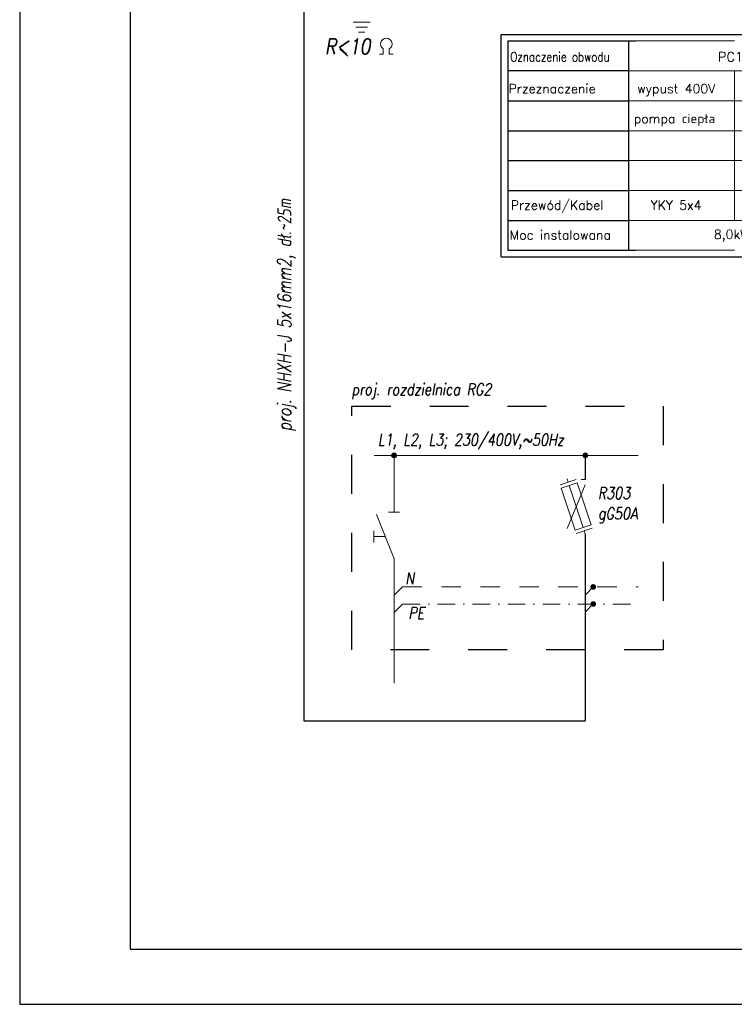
# Model space of a CAD drawing. Extents: x -558982 to 5119495, y -5290134 to 97908.
# Tile 1 of 256: x -491470 to -481116, y -29481 to -15220. Entities that reach past the tile are written whole.
import ezdxf
from ezdxf.enums import TextEntityAlignment as Align

# ---------------------------------------------------------------- set-up
doc = ezdxf.new("R2010")
doc.units = 0
doc.header["$MEASUREMENT"] = 0
doc.linetypes.add('DASHDOT', pattern=[25.4, 12.7, -6.35, 0, -6.35])
doc.linetypes.add('Dashed', pattern=[564.444447, 282.222223, -282.222223])
for name, color, linetype, lineweight in [('$ IE INSTALACJA ELEKTRYCZNA', 1, 'Continuous', 30), ('$ IE_OPISY', 7, 'Continuous', 25), ('$ IE_SCHEMAT', 7, 'Continuous', 0)]:
    doc.layers.add(name, color=color, linetype=linetype, lineweight=lineweight)
doc.layers.add('$ IE TABELA', color=7, linetype='Continuous')
doc.styles.add('ROMANS', font='romans.shx', dxfattribs={"width": 0.85})

# ---------------------------------------------------------------- blocks, each defined once
blk = doc.blocks.new('a3eee')
at = {"layer": '$ IE TABELA'}
for p, q in [((19730.8, 4176.8), (19730.8, 1206.8)), ((19890.8, 4096.8), (19890.8, 1286.8)), ((19890.8, 1286.8), (23840.8, 1286.8)), ((19730.8, 1206.8), (23930.8, 1206.8))]:
    blk.add_line(p, q, dxfattribs=at)

msp = doc.modelspace()

# ---------------------------------------------------------------- hatches: boundary and pattern name
at = {"layer": '$ IE INSTALACJA ELEKTRYCZNA', "linetype": 'Continuous'}
h = msp.add_hatch(color=7, dxfattribs=at)
edge = h.paths.add_edge_path()
edge.add_arc((-486046, -21531), 35.3, 0, 360)
at = {"layer": '$ IE INSTALACJA ELEKTRYCZNA', "linetype": 'Continuous', "lineweight": 0}
h = msp.add_hatch(color=7, dxfattribs=at)
edge = h.paths.add_edge_path()
edge.add_arc((-483275, -21531), 35.3, 0, 360)
at = {"layer": '$ IE INSTALACJA ELEKTRYCZNA', "linetype": 'Continuous', "lineweight": 0, "ltscale": 3}
h = msp.add_hatch(color=7, dxfattribs=at)
edge = h.paths.add_edge_path()
edge.add_arc((-483275, -21531), 35.3, 180, 540)
h = msp.add_hatch(color=7, dxfattribs=at)
edge = h.paths.add_edge_path()
edge.add_arc((-483275, -21531), 35.3, 180, 540)
at = {"layer": '$ IE INSTALACJA ELEKTRYCZNA', "linetype": 'Dashed', "lineweight": 0, "ltscale": 100}
for points in [[(-483126, -23436, 1), (-483193, -23436, 1)], [(-483126, -23683, 1), (-483193, -23683, 1)]]:
    msp.add_hatch(color=7, dxfattribs=at).paths.add_polyline_path(points)

# ---------------------------------------------------------------- linework, layer by layer
at = {"layer": '$ IE INSTALACJA ELEKTRYCZNA', "color": 7, "linetype": 'Continuous', "lineweight": 0}
for p, q in [((-486336, -21531), (-482510, -21531)), ((-483639, -21957), (-483409, -21881)), ((-483639, -21957), (-483409, -21881)), ((-483540, -21872), (-483524, -21919)), ((-483540, -21872), (-483524, -21919)), ((-483277, -21955), (-483538, -22589)), ((-483277, -21955), (-483538, -22589)), ((-483275, -21879), (-483336, -21879)), ((-483275, -21879), (-483336, -21879)), ((-483508, -21967), (-483307, -22577)), ((-483508, -21967), (-483307, -22577)), ((-483406, -22662), (-483176, -22586)), ((-483406, -22662), (-483176, -22586)), ((-483275, -22672), (-483291, -22624)), ((-483275, -22672), (-483291, -22624))]:
    msp.add_line(p, q, dxfattribs=at)
at = {"layer": '$ IE INSTALACJA ELEKTRYCZNA', "color": 7, "lineweight": 0}
for p, q in [((-486046, -22353), (-486046, -21531)), ((-486300, -22386), (-486046, -23030)), ((-486125, -22353), (-485966, -22353)), ((-486339, -22624), (-486339, -22791)), ((-486173, -22708), (-486339, -22708)), ((-486046, -23030), (-486046, -24828))]:
    msp.add_line(p, q, dxfattribs=at)
at = {"layer": '$ IE INSTALACJA ELEKTRYCZNA', "linetype": 'Continuous'}
for p, q in [((-483275, -21531), (-483275, -21879)), ((-483275, -22672), (-483275, -25375))]:
    msp.add_line(p, q, dxfattribs=at)
at = {"layer": '$ IE INSTALACJA ELEKTRYCZNA', "color": 7, "linetype": 'Dashed', "lineweight": 0}
for q in [(-486046, -23557), (-482510, -23436)]:
    msp.add_line((-485924, -23436), q, dxfattribs=at)
at = {"layer": '$ IE INSTALACJA ELEKTRYCZNA', "color": 7, "linetype": 'Continuous', "lineweight": 0, "ltscale": 100}
for p, q in [((-483273, -23550), (-483160, -23436)), ((-483273, -23797), (-483160, -23683))]:
    msp.add_line(p, q, dxfattribs=at)
at = {"layer": '$ IE INSTALACJA ELEKTRYCZNA', "color": 7, "linetype": 'DASHDOT', "lineweight": 0, "ltscale": 20}
for q in [(-486046, -23808), (-482510, -23686)]:
    msp.add_line((-485924, -23686), q, dxfattribs=at)
at = {"layer": '$ IE INSTALACJA ELEKTRYCZNA', "color": 7, "linetype": 'Continuous', "lineweight": 0}
msp.add_lwpolyline([(-483623, -22005), (-483393, -21929), (-483192, -22539), (-483422, -22615)], close=True, dxfattribs=at)
msp.add_lwpolyline([(-483623, -22005), (-483393, -21929), (-483192, -22539), (-483422, -22615)], close=True, dxfattribs=at)
at = {"layer": '$ IE INSTALACJA ELEKTRYCZNA', "linetype": 'Continuous'}
msp.add_lwpolyline([(-487355, -25375), (-483275, -25375)], dxfattribs=at)
at = {"layer": '$ IE INSTALACJA ELEKTRYCZNA', "color": 7, "linetype": 'Continuous'}
msp.add_circle((-486046, -21531), 35.3, dxfattribs=at)
at = {"layer": '$ IE INSTALACJA ELEKTRYCZNA', "color": 7, "linetype": 'Continuous', "lineweight": 0}
msp.add_circle((-483275, -21531), 35.3, dxfattribs=at)
at = {"layer": '$ IE INSTALACJA ELEKTRYCZNA', "color": 7, "linetype": 'Continuous', "lineweight": 0, "ltscale": 3}
msp.add_circle((-483275, -21531), 35.3, dxfattribs=at)
msp.add_circle((-483275, -21531), 35.3, dxfattribs=at)
at = {"layer": '$ IE INSTALACJA ELEKTRYCZNA', "color": 7, "linetype": 'Dashed', "lineweight": 0, "ltscale": 100}
for centre in [(-483160, -23436), (-483160, -23683)]:
    msp.add_circle(centre, 33.1, dxfattribs=at)
at = {"layer": '$ IE_OPISY', "color": 7}
for p, q in [((-484495, -18655), (-484495, -15435)), ((-484495, -15435), (-453409, -15435)), ((-484400, -15529), (-484400, -15962)), ((-484400, -15962), (-484400, -16395)), ((-484400, -16395), (-484400, -16828)), ((-484400, -16828), (-484400, -17261)), ((-484400, -17261), (-484400, -17694)), ((-484400, -17694), (-484400, -18560))]:
    msp.add_line(p, q, dxfattribs=at)
at = {"layer": '$ IE_OPISY', "color": 7, "linetype": 'Continuous', "ltscale": 3}
for p, q in [((-484400, -15529), (-482650, -15529)), ((-484026, -15529), (-482550, -15529)), ((-484400, -16395), (-482650, -16395)), ((-483656, -16395), (-482650, -16395)), ((-484400, -16828), (-482650, -16828)), ((-484400, -17261), (-482650, -17261)), ((-484400, -17694), (-482650, -17694)), ((-484400, -18560), (-482650, -18560)), ((-484026, -18560), (-482550, -18560))]:
    msp.add_line(p, q, dxfattribs=at)
at = {"layer": '$ IE_OPISY', "color": 7, "linetype": 'Continuous'}
for p, q in [((-482650, -15962), (-484400, -15962)), ((-484400, -18127), (-482650, -18127))]:
    msp.add_line(p, q, dxfattribs=at)
at = {"layer": '$ IE_OPISY', "lineweight": 0, "ltscale": 50}
for points in [[(-486641, -15257), (-486391, -15257)], [(-486602, -15329), (-486429, -15329)], [(-486563, -15401), (-486468, -15401)], [(-486834, -15647), (-486714, -15751)], [(-486204, -15644), (-486204, -15722)], [(-486115, -15644), (-486115, -15722)], [(-486204, -15722), (-486258, -15722)], [(-486115, -15722), (-486061, -15722)]]:
    msp.add_lwpolyline(points, dxfattribs=at)
at = {"layer": '$ IE_OPISY', "color": 7}
msp.add_lwpolyline([(-484495, -18655), (-453409, -18655), (-453409, -15435)], dxfattribs=at)
at = {"layer": '$ IE_OPISY', "color": 7, "linetype": 'Continuous', "ltscale": 3}
msp.add_lwpolyline([(-482650, -15529), (-482650, -18560)], dxfattribs=at)
at = {"layer": '$ IE_OPISY', "lineweight": 0, "ltscale": 50}
msp.add_arc((-486159, -15572), 83.9, 301.7522, 238.2478, dxfattribs=at)
at = {"layer": '$ IE_SCHEMAT', "color": 7, "linetype": 'Continuous'}
for p, q in [((-481116, -15529), (-482650, -15529)), ((-481116, -15962), (-482650, -15962)), ((-479583, -15962), (-481116, -15962)), ((-482650, -18127), (-481116, -18127)), ((-481116, -18127), (-479583, -18127)), ((-481116, -18560), (-482650, -18560))]:
    msp.add_line(p, q, dxfattribs=at)
at = {"layer": '$ IE_SCHEMAT', "color": 7, "linetype": 'Continuous', "ltscale": 3}
for p, q in [((-482650, -16395), (-481116, -16395)), ((-482650, -16395), (-481116, -16395)), ((-481116, -16395), (-479583, -16395)), ((-482650, -16828), (-481116, -16828)), ((-481116, -16828), (-479583, -16828)), ((-482650, -17261), (-481116, -17261)), ((-481116, -17261), (-479583, -17261)), ((-482650, -17694), (-481116, -17694)), ((-481116, -17694), (-479583, -17694))]:
    msp.add_line(p, q, dxfattribs=at)
at = {"layer": '$ IE_SCHEMAT', "color": 1, "linetype": 'Continuous', "lineweight": 30}
msp.add_lwpolyline([(-487355, -8067), (-487355, -25375)], dxfattribs=at)
at = {"layer": '$ IE_SCHEMAT', "color": 7, "linetype": 'Continuous', "ltscale": 3}
msp.add_lwpolyline([(-481116, -15962), (-481116, -18127)], dxfattribs=at)
at = {"layer": '$ IE_SCHEMAT', "color": 3, "linetype": 'Dashed', "lineweight": 30, "ltscale": 2}
msp.add_lwpolyline([(-486659, -20817), (-482149, -20817), (-482149, -24345), (-486659, -24345)], close=True, dxfattribs=at)

# ---------------------------------------------------------------- block references
at = {"layer": '$ IE TABELA', "transparency": 33554687, "xscale": 10, "yscale": 10, "zscale": 10}
msp.add_blockref('a3eee', (-688778, -41549), dxfattribs=at)

# ---------------------------------------------------------------- texts
at = {"layer": '$ IE INSTALACJA ELEKTRYCZNA', "color": 7, "linetype": 'DASHDOT', "lineweight": 0, "ltscale": 20, "style": 'ROMANS', "oblique": 10, "width": 0.8}
msp.add_attdef('PE', text='3', height=170, dxfattribs=at).set_placement((-485606, -23898), align=Align.RIGHT)
at = {"layer": '$ IE_OPISY', "lineweight": 0, "ltscale": 50, "style": 'ROMANS', "oblique": 10, "width": 0.8}
msp.add_text('R<10', height=225.6, dxfattribs=at).set_placement((-487047, -15721))
at = {"layer": '$ IE_OPISY', "color": 7, "linetype": 'Continuous', "ltscale": 3, "style": 'ROMANS', "width": 0.8}
msp.add_text('Oznaczenie obwodu', height=136.42, dxfattribs=at).set_placement((-484363, -15826))
at = {"layer": '$ IE_OPISY', "color": 7, "linetype": 'Continuous', "ltscale": 3, "style": 'ROMANS'}
for s, p in [('Przeznaczenie', (-484388, -16286)), ('Przewód/Kabel', (-484355, -17973)), ('Moc instalowana', (-484370, -18405))]:
    msp.add_text(s, height=132.67, dxfattribs=at).set_placement(p)
at = {"layer": '$ IE_OPISY', "color": 7, "lineweight": -2, "style": 'ROMANS', "oblique": 10, "width": 0.75}
msp.add_text('proj. NHXH-J 5x16mm2, dł.~25m', height=200, rotation=90, dxfattribs=at).set_placement((-487535, -17817), align=Align.RIGHT)
at = {"layer": '$ IE_OPISY', "color": 7, "lineweight": -2, "style": 'ROMANS', "oblique": 10, "width": 0.8}
for s, p in [('proj. rozdzielnica RG2', (-486664, -20659)), ('L1, L2, L3; 230/400V,~50Hz', (-486282, -21389)), ('R303', (-483095, -22163)), ('gG50A', (-483092, -22457))]:
    msp.add_text(s, height=170.1, dxfattribs=at).set_placement(p)
msp.add_attdef('N', text='3', height=170, dxfattribs=at).set_placement((-485755, -23397), align=Align.RIGHT)
at = {"layer": '$ IE_SCHEMAT', "color": 7, "linetype": 'Continuous', "lineweight": 25, "ltscale": 3, "style": 'ROMANS'}
for s, height, p in [('PC1', 136.4, (-481353, -15826)), ('wypust 400V', 132.67, (-482524, -16286)), ('pompa ciepła', 132.67, (-482572, -16719)), ('YKY 5x4', 132.7, (-482329, -17973)), ('8,0kW', 132.7, (-481413, -18396))]:
    msp.add_text(s, height=height, dxfattribs=at).set_placement(p)

doc.saveas('drawing.dxf')
